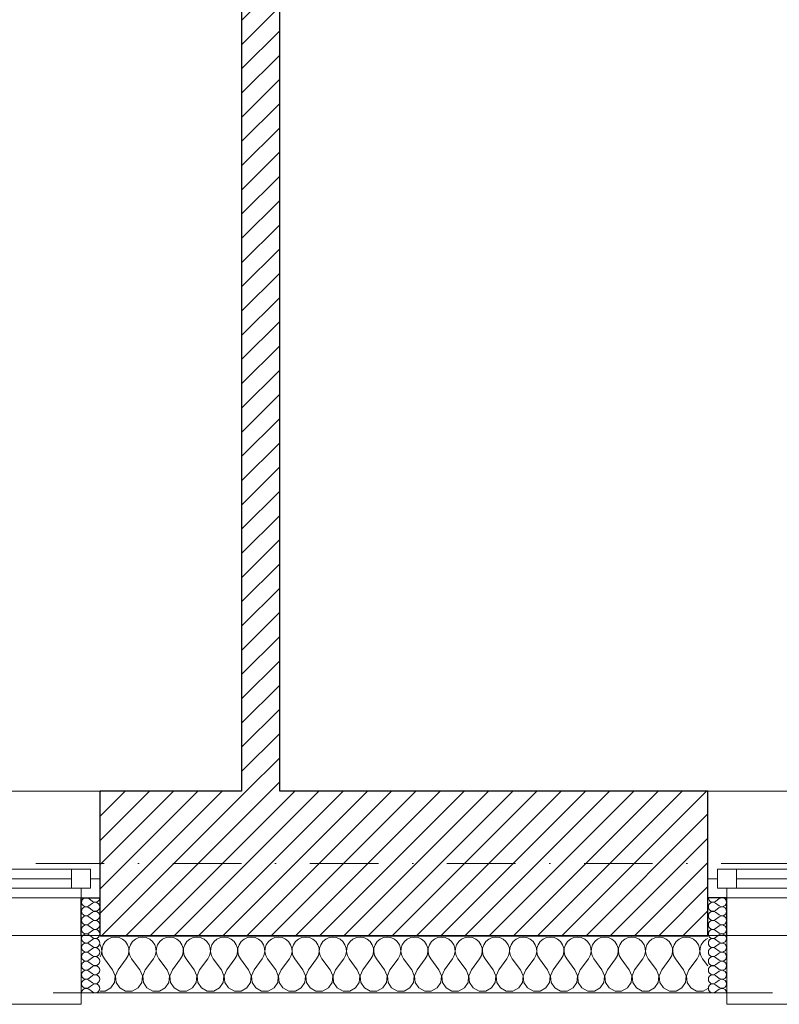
# Model space of a CAD drawing. Header units: millimetres. Extents: x 172139 to 266886, y 89525 to 138225.
# Tile 54 of 94: x 215677 to 217673, y 106825 to 109411. Entities that reach past the tile are written whole.
import ezdxf

# ---------------------------------------------------------------- set-up
doc = ezdxf.new("R2010")
doc.units = ezdxf.units.MM
doc.header["$MEASUREMENT"] = 0
doc.linetypes.add('Kropki i Kreski', pattern=[360, 180, -90, 0, -90])
doc.linetypes.add('Przerywana', pattern=[240, 120, -120])
for name, color, linetype in [('Konstrukcja - Siatki mod', 7, 'Continuous'), ('KR_INW', 7, 'Continuous'), ('NAPIS_SODON', 7, 'Continuous'), ('Okna ArchiCADa', 7, 'Continuous')]:
    doc.layers.add(name, color=color, linetype=linetype)
doc.layers.add('Konstrukcja - Siatki mod_Nr_pióra__48', color=7, linetype='Continuous', lineweight=15, true_color=0xa80f02)
doc.layers.add('KR_INW_Nr_pióra__102', color=7, linetype='Continuous', lineweight=5, true_color=0xcccccc)
for name, color, linetype, lineweight in [('KR_INW_Nr_pióra__101', 252, 'Continuous', 5), ('KR_INW_Nr_pióra__27', 7, 'Continuous', 25), ('KR_INW_Nr_pióra__47', 7, 'Continuous', 15), ('NAPIS_SODON_Nr_pióra__1', 7, 'Continuous', 13), ('Okna ArchiCADa_Nr_pióra__1', 7, 'Continuous', 13), ('Okna ArchiCADa_Nr_pióra__27', 7, 'Continuous', 25)]:
    doc.layers.add(name, color=color, linetype=linetype, lineweight=lineweight)
pattern_1 = [(45, (0, 0), (-31.819804, 31.819804), [])]

# ---------------------------------------------------------------- blocks, each defined once
blk = doc.blocks.new('Strop_1', base_point=(179225, 121523.3))
at = {"layer": 'NAPIS_SODON_Nr_pióra__1', "linetype": 'Continuous', "flags": 128}
blk.add_lwpolyline([(179225, 121523.3), (179225.9, 107003.8), (250898.3, 107008.3), (250897.4, 121527.8)], close=True, dxfattribs=at)
blk = doc.blocks.new('*X164')
at = {"layer": 'KR_INW_Nr_pióra__102', "linetype": 'Continuous'}
for p, q in [((215909.8, 106996.2), (215902.2, 106989.9)), ((215918.8, 107000.2), (215909.8, 106996.2)), ((215928.6, 107001.6), (215918.8, 107000.2)), ((215938.3, 107000.2), (215928.6, 107001.6)), ((215947.3, 106996.2), (215938.3, 107000.2)), ((215954.9, 106989.9), (215947.3, 106996.2)), ((215981.2, 106996.2), (215973.6, 106989.9)), ((215990.2, 107000.2), (215981.2, 106996.2)), ((216000, 107001.6), (215990.2, 107000.2)), ((216009.8, 107000.2), (216000, 107001.6)), ((216018.8, 106996.2), (216009.8, 107000.2)), ((216026.4, 106989.9), (216018.8, 106996.2)), ((216052.7, 106996.2), (216045.1, 106989.9)), ((216061.7, 107000.2), (216052.7, 106996.2)), ((216071.4, 107001.6), (216061.7, 107000.2)), ((216081.2, 107000.2), (216071.4, 107001.6)), ((216090.2, 106996.2), (216081.2, 107000.2)), ((216097.8, 106989.9), (216090.2, 106996.2)), ((216124.1, 106996.2), (216116.5, 106989.9)), ((216133.1, 107000.2), (216124.1, 106996.2)), ((216142.9, 107001.6), (216133.1, 107000.2)), ((216152.6, 107000.2), (216142.9, 107001.6)), ((216161.6, 106996.2), (216152.6, 107000.2)), ((216169.2, 106989.9), (216161.6, 106996.2)), ((216195.5, 106996.2), (216187.9, 106989.9)), ((216204.5, 107000.2), (216195.5, 106996.2)), ((216214.3, 107001.6), (216204.5, 107000.2)), ((216224, 107000.2), (216214.3, 107001.6)), ((216233.1, 106996.2), (216224, 107000.2)), ((216240.6, 106989.9), (216233.1, 106996.2)), ((216266.9, 106996.2), (216259.4, 106989.9)), ((216276, 107000.2), (216266.9, 106996.2)), ((216285.7, 107001.6), (216276, 107000.2)), ((216295.5, 107000.2), (216285.7, 107001.6)), ((216304.5, 106996.2), (216295.5, 107000.2)), ((216312.1, 106989.9), (216304.5, 106996.2)), ((216338.4, 106996.2), (216330.8, 106989.9)), ((216347.4, 107000.2), (216338.4, 106996.2)), ((216357.1, 107001.6), (216347.4, 107000.2)), ((216366.9, 107000.2), (216357.1, 107001.6)), ((216375.9, 106996.2), (216366.9, 107000.2)), ((216383.5, 106989.9), (216375.9, 106996.2)), ((216409.8, 106996.2), (216402.2, 106989.9)), ((216418.8, 107000.2), (216409.8, 106996.2)), ((216428.6, 107001.6), (216418.8, 107000.2)), ((216438.3, 107000.2), (216428.6, 107001.6)), ((216447.3, 106996.2), (216438.3, 107000.2)), ((216454.9, 106989.9), (216447.3, 106996.2)), ((216481.2, 106996.2), (216473.6, 106989.9)), ((216490.2, 107000.2), (216481.2, 106996.2)), ((216500, 107001.6), (216490.2, 107000.2)), ((216509.8, 107000.2), (216500, 107001.6)), ((216518.8, 106996.2), (216509.8, 107000.2)), ((216526.4, 106989.9), (216518.8, 106996.2)), ((216552.7, 106996.2), (216545.1, 106989.9)), ((216561.7, 107000.2), (216552.7, 106996.2)), ((216571.4, 107001.6), (216561.7, 107000.2)), ((216581.2, 107000.2), (216571.4, 107001.6)), ((216590.2, 106996.2), (216581.2, 107000.2)), ((216597.8, 106989.9), (216590.2, 106996.2)), ((216624.1, 106996.2), (216616.5, 106989.9)), ((216633.1, 107000.2), (216624.1, 106996.2)), ((216642.9, 107001.6), (216633.1, 107000.2)), ((216652.6, 107000.2), (216642.9, 107001.6)), ((216661.6, 106996.2), (216652.6, 107000.2)), ((216669.2, 106989.9), (216661.6, 106996.2)), ((216695.5, 106996.2), (216687.9, 106989.9)), ((216704.5, 107000.2), (216695.5, 106996.2)), ((216714.3, 107001.6), (216704.5, 107000.2)), ((216724, 107000.2), (216714.3, 107001.6)), ((216733.1, 106996.2), (216724, 107000.2)), ((216740.6, 106989.9), (216733.1, 106996.2)), ((216766.9, 106996.2), (216759.4, 106989.9)), ((216776, 107000.2), (216766.9, 106996.2)), ((216785.7, 107001.6), (216776, 107000.2)), ((216795.5, 107000.2), (216785.7, 107001.6)), ((216804.5, 106996.2), (216795.5, 107000.2)), ((216812.1, 106989.9), (216804.5, 106996.2)), ((216838.4, 106996.2), (216830.8, 106989.9)), ((216847.4, 107000.2), (216838.4, 106996.2)), ((216857.1, 107001.6), (216847.4, 107000.2)), ((216866.9, 107000.2), (216857.1, 107001.6)), ((216875.9, 106996.2), (216866.9, 107000.2)), ((216883.5, 106989.9), (216875.9, 106996.2)), ((216909.8, 106996.2), (216902.2, 106989.9)), ((216918.8, 107000.2), (216909.8, 106996.2)), ((216928.6, 107001.6), (216918.8, 107000.2)), ((216938.3, 107000.2), (216928.6, 107001.6)), ((216947.3, 106996.2), (216938.3, 107000.2)), ((216954.9, 106989.9), (216947.3, 106996.2)), ((216981.2, 106996.2), (216973.6, 106989.9)), ((216990.2, 107000.2), (216981.2, 106996.2)), ((217000, 107001.6), (216990.2, 107000.2)), ((217009.8, 107000.2), (217000, 107001.6)), ((217018.8, 106996.2), (217009.8, 107000.2)), ((217026.4, 106989.9), (217018.8, 106996.2)), ((217052.7, 106996.2), (217045.1, 106989.9)), ((217061.7, 107000.2), (217052.7, 106996.2)), ((217071.4, 107001.6), (217061.7, 107000.2)), ((217081.2, 107000.2), (217071.4, 107001.6)), ((217090.2, 106996.2), (217081.2, 107000.2)), ((217097.8, 106989.9), (217090.2, 106996.2)), ((217124.1, 106996.2), (217116.5, 106989.9)), ((217133.1, 107000.2), (217124.1, 106996.2)), ((217142.9, 107001.6), (217133.1, 107000.2)), ((217152.6, 107000.2), (217142.9, 107001.6)), ((217161.6, 106996.2), (217152.6, 107000.2)), ((217169.2, 106989.9), (217161.6, 106996.2)), ((217195.5, 106996.2), (217187.9, 106989.9)), ((217204.5, 107000.2), (217195.5, 106996.2)), ((217214.3, 107001.6), (217204.5, 107000.2)), ((217224, 107000.2), (217214.3, 107001.6)), ((217233.1, 106996.2), (217224, 107000.2)), ((217240.6, 106989.9), (217233.1, 106996.2)), ((217266.9, 106996.2), (217259.4, 106989.9)), ((217276, 107000.2), (217266.9, 106996.2)), ((217285.7, 107001.6), (217276, 107000.2)), ((217295.5, 107000.2), (217285.7, 107001.6)), ((217304.5, 106996.2), (217295.5, 107000.2)), ((217312.1, 106989.9), (217304.5, 106996.2)), ((217338.4, 106996.2), (217330.8, 106989.9)), ((217347.4, 107000.2), (217338.4, 106996.2)), ((217357.1, 107001.6), (217347.4, 107000.2)), ((217366.9, 107000.2), (217357.1, 107001.6)), ((217375.9, 106996.2), (217366.9, 107000.2)), ((217383.5, 106989.9), (217375.9, 106996.2)), ((217409.8, 106996.2), (217402.2, 106989.9)), ((217418.8, 107000.2), (217409.8, 106996.2)), ((217428.6, 107001.6), (217418.8, 107000.2)), ((217438.3, 107000.2), (217428.6, 107001.6)), ((217447.3, 106996.2), (217438.3, 107000.2)), ((217454.9, 106989.9), (217447.3, 106996.2)), ((217481.2, 106996.2), (217473.6, 106989.9)), ((217485.4, 106998.1), (217481.2, 106996.2)), ((215889.1, 106981.8), (215888.6, 106982.6)), ((215892.2, 106972.5), (215889.1, 106981.8)), ((215892.7, 106962.6), (215892.2, 106972.5)), ((215893.5, 106972.5), (215893, 106962.6)), ((215896.6, 106981.8), (215893.5, 106972.5)), ((215902.2, 106989.9), (215896.6, 106981.8)), ((215960.5, 106981.8), (215954.9, 106989.9)), ((215963.7, 106972.5), (215960.5, 106981.8)), ((215964.1, 106962.6), (215963.7, 106972.5)), ((215964.9, 106972.5), (215964.4, 106962.6)), ((215968.1, 106981.8), (215964.9, 106972.5)), ((215973.6, 106989.9), (215968.1, 106981.8)), ((216031.9, 106981.8), (216026.4, 106989.9)), ((216035.1, 106972.5), (216031.9, 106981.8)), ((216035.6, 106962.6), (216035.1, 106972.5)), ((216036.3, 106972.5), (216035.9, 106962.6)), ((216039.5, 106981.8), (216036.3, 106972.5)), ((216045.1, 106989.9), (216039.5, 106981.8)), ((216103.4, 106981.8), (216097.8, 106989.9)), ((216106.5, 106972.5), (216103.4, 106981.8)), ((216107, 106962.6), (216106.5, 106972.5)), ((216107.8, 106972.5), (216107.3, 106962.6)), ((216110.9, 106981.8), (216107.8, 106972.5)), ((216116.5, 106989.9), (216110.9, 106981.8)), ((216174.8, 106981.8), (216169.2, 106989.9)), ((216177.9, 106972.5), (216174.8, 106981.8)), ((216178.4, 106962.6), (216177.9, 106972.5)), ((216179.2, 106972.5), (216178.7, 106962.6)), ((216182.3, 106981.8), (216179.2, 106972.5)), ((216187.9, 106989.9), (216182.3, 106981.8)), ((216246.2, 106981.8), (216240.6, 106989.9)), ((216249.4, 106972.5), (216246.2, 106981.8)), ((216249.9, 106962.6), (216249.4, 106972.5)), ((216250.6, 106972.5), (216250.1, 106962.6)), ((216253.8, 106981.8), (216250.6, 106972.5)), ((216259.4, 106989.9), (216253.8, 106981.8)), ((216317.7, 106981.8), (216312.1, 106989.9)), ((216320.8, 106972.5), (216317.7, 106981.8)), ((216321.3, 106962.6), (216320.8, 106972.5)), ((216322.1, 106972.5), (216321.6, 106962.6)), ((216325.2, 106981.8), (216322.1, 106972.5)), ((216330.8, 106989.9), (216325.2, 106981.8)), ((216389.1, 106981.8), (216383.5, 106989.9)), ((216392.2, 106972.5), (216389.1, 106981.8)), ((216392.7, 106962.6), (216392.2, 106972.5)), ((216393.5, 106972.5), (216393, 106962.6)), ((216396.6, 106981.8), (216393.5, 106972.5)), ((216402.2, 106989.9), (216396.6, 106981.8)), ((216460.5, 106981.8), (216454.9, 106989.9)), ((216463.7, 106972.5), (216460.5, 106981.8)), ((216464.1, 106962.6), (216463.7, 106972.5)), ((216464.9, 106972.5), (216464.4, 106962.6)), ((216468.1, 106981.8), (216464.9, 106972.5)), ((216473.6, 106989.9), (216468.1, 106981.8)), ((216531.9, 106981.8), (216526.4, 106989.9)), ((216535.1, 106972.5), (216531.9, 106981.8)), ((216535.6, 106962.6), (216535.1, 106972.5)), ((216536.3, 106972.5), (216535.9, 106962.6)), ((216539.5, 106981.8), (216536.3, 106972.5)), ((216545.1, 106989.9), (216539.5, 106981.8)), ((216603.4, 106981.8), (216597.8, 106989.9)), ((216606.5, 106972.5), (216603.4, 106981.8)), ((216607, 106962.6), (216606.5, 106972.5)), ((216607.8, 106972.5), (216607.3, 106962.6)), ((216610.9, 106981.8), (216607.8, 106972.5)), ((216616.5, 106989.9), (216610.9, 106981.8)), ((216674.8, 106981.8), (216669.2, 106989.9)), ((216677.9, 106972.5), (216674.8, 106981.8)), ((216678.4, 106962.6), (216677.9, 106972.5)), ((216679.2, 106972.5), (216678.7, 106962.6)), ((216682.3, 106981.8), (216679.2, 106972.5)), ((216687.9, 106989.9), (216682.3, 106981.8)), ((216746.2, 106981.8), (216740.6, 106989.9)), ((216749.4, 106972.5), (216746.2, 106981.8)), ((216749.9, 106962.6), (216749.4, 106972.5)), ((216750.6, 106972.5), (216750.1, 106962.6)), ((216753.8, 106981.8), (216750.6, 106972.5)), ((216759.4, 106989.9), (216753.8, 106981.8)), ((216817.7, 106981.8), (216812.1, 106989.9)), ((216820.8, 106972.5), (216817.7, 106981.8)), ((216821.3, 106962.6), (216820.8, 106972.5)), ((216822.1, 106972.5), (216821.6, 106962.6)), ((216825.2, 106981.8), (216822.1, 106972.5)), ((216830.8, 106989.9), (216825.2, 106981.8)), ((216889.1, 106981.8), (216883.5, 106989.9)), ((216892.2, 106972.5), (216889.1, 106981.8)), ((216892.7, 106962.6), (216892.2, 106972.5)), ((216893.5, 106972.5), (216893, 106962.6)), ((216896.6, 106981.8), (216893.5, 106972.5)), ((216902.2, 106989.9), (216896.6, 106981.8)), ((216960.5, 106981.8), (216954.9, 106989.9)), ((216963.7, 106972.5), (216960.5, 106981.8)), ((216964.1, 106962.6), (216963.7, 106972.5)), ((216964.9, 106972.5), (216964.4, 106962.6)), ((216968.1, 106981.8), (216964.9, 106972.5)), ((216973.6, 106989.9), (216968.1, 106981.8)), ((217031.9, 106981.8), (217026.4, 106989.9)), ((217035.1, 106972.5), (217031.9, 106981.8)), ((217035.6, 106962.6), (217035.1, 106972.5)), ((217036.3, 106972.5), (217035.9, 106962.6)), ((217039.5, 106981.8), (217036.3, 106972.5)), ((217045.1, 106989.9), (217039.5, 106981.8)), ((217103.4, 106981.8), (217097.8, 106989.9)), ((217106.5, 106972.5), (217103.4, 106981.8)), ((217107, 106962.6), (217106.5, 106972.5)), ((217107.8, 106972.5), (217107.3, 106962.6)), ((217110.9, 106981.8), (217107.8, 106972.5)), ((217116.5, 106989.9), (217110.9, 106981.8)), ((217174.8, 106981.8), (217169.2, 106989.9)), ((217177.9, 106972.5), (217174.8, 106981.8)), ((217178.4, 106962.6), (217177.9, 106972.5)), ((217179.2, 106972.5), (217178.7, 106962.6)), ((217182.3, 106981.8), (217179.2, 106972.5)), ((217187.9, 106989.9), (217182.3, 106981.8)), ((217246.2, 106981.8), (217240.6, 106989.9)), ((217249.4, 106972.5), (217246.2, 106981.8)), ((217249.9, 106962.6), (217249.4, 106972.5)), ((217250.6, 106972.5), (217250.1, 106962.6)), ((217253.8, 106981.8), (217250.6, 106972.5)), ((217259.4, 106989.9), (217253.8, 106981.8)), ((217317.7, 106981.8), (217312.1, 106989.9)), ((217320.8, 106972.5), (217317.7, 106981.8)), ((217321.3, 106962.6), (217320.8, 106972.5)), ((217322.1, 106972.5), (217321.6, 106962.6)), ((217325.2, 106981.8), (217322.1, 106972.5)), ((217330.8, 106989.9), (217325.2, 106981.8)), ((217389.1, 106981.8), (217383.5, 106989.9)), ((217392.2, 106972.5), (217389.1, 106981.8)), ((217392.7, 106962.6), (217392.2, 106972.5)), ((217393.5, 106972.5), (217393, 106962.6)), ((217396.6, 106981.8), (217393.5, 106972.5)), ((217402.2, 106989.9), (217396.6, 106981.8)), ((217460.5, 106981.8), (217454.9, 106989.9)), ((217463.7, 106972.5), (217460.5, 106981.8)), ((217464.1, 106962.6), (217463.7, 106972.5)), ((217464.9, 106972.5), (217464.4, 106962.6)), ((217468.1, 106981.8), (217464.9, 106972.5)), ((217473.6, 106989.9), (217468.1, 106981.8)), ((215888.6, 106949.6), (215890.5, 106953.1)), ((215890.5, 106953.1), (215892.7, 106962.6)), ((215893, 106962.6), (215895.2, 106953.1)), ((215895.2, 106953.1), (215900, 106944.4)), ((215921.4, 106915.9), (215900, 106944.4)), ((215935.7, 106915.9), (215957.1, 106944.4)), ((215957.1, 106944.4), (215961.9, 106953.1)), ((215961.9, 106953.1), (215964.1, 106962.6)), ((215964.4, 106962.6), (215966.7, 106953.1)), ((215966.7, 106953.1), (215971.4, 106944.4)), ((215992.9, 106915.9), (215971.4, 106944.4)), ((216007.1, 106915.9), (216028.6, 106944.4)), ((216028.6, 106944.4), (216033.3, 106953.1)), ((216033.3, 106953.1), (216035.6, 106962.6)), ((216035.9, 106962.6), (216038.1, 106953.1)), ((216038.1, 106953.1), (216042.9, 106944.4)), ((216064.3, 106915.9), (216042.9, 106944.4)), ((216078.6, 106915.9), (216100, 106944.4)), ((216100, 106944.4), (216104.8, 106953.1)), ((216104.8, 106953.1), (216107, 106962.6)), ((216107.3, 106962.6), (216109.5, 106953.1)), ((216109.5, 106953.1), (216114.3, 106944.4)), ((216135.7, 106915.9), (216114.3, 106944.4)), ((216150, 106915.9), (216171.4, 106944.4)), ((216171.4, 106944.4), (216176.2, 106953.1)), ((216176.2, 106953.1), (216178.4, 106962.6)), ((216178.7, 106962.6), (216180.9, 106953.1)), ((216180.9, 106953.1), (216185.7, 106944.4)), ((216207.1, 106915.9), (216185.7, 106944.4)), ((216221.4, 106915.9), (216242.9, 106944.4)), ((216242.9, 106944.4), (216247.6, 106953.1)), ((216247.6, 106953.1), (216249.9, 106962.6)), ((216250.1, 106962.6), (216252.4, 106953.1)), ((216252.4, 106953.1), (216257.1, 106944.4)), ((216278.6, 106915.9), (216257.1, 106944.4)), ((216292.9, 106915.9), (216314.3, 106944.4)), ((216314.3, 106944.4), (216319.1, 106953.1)), ((216319.1, 106953.1), (216321.3, 106962.6)), ((216321.6, 106962.6), (216323.8, 106953.1)), ((216323.8, 106953.1), (216328.6, 106944.4)), ((216350, 106915.9), (216328.6, 106944.4)), ((216364.3, 106915.9), (216385.7, 106944.4)), ((216385.7, 106944.4), (216390.5, 106953.1)), ((216390.5, 106953.1), (216392.7, 106962.6)), ((216393, 106962.6), (216395.2, 106953.1)), ((216395.2, 106953.1), (216400, 106944.4)), ((216421.4, 106915.9), (216400, 106944.4)), ((216435.7, 106915.9), (216457.1, 106944.4)), ((216457.1, 106944.4), (216461.9, 106953.1)), ((216461.9, 106953.1), (216464.1, 106962.6)), ((216464.4, 106962.6), (216466.7, 106953.1)), ((216466.7, 106953.1), (216471.4, 106944.4)), ((216492.9, 106915.9), (216471.4, 106944.4)), ((216507.1, 106915.9), (216528.6, 106944.4)), ((216528.6, 106944.4), (216533.3, 106953.1)), ((216533.3, 106953.1), (216535.6, 106962.6)), ((216535.9, 106962.6), (216538.1, 106953.1)), ((216538.1, 106953.1), (216542.9, 106944.4)), ((216564.3, 106915.9), (216542.9, 106944.4)), ((216578.6, 106915.9), (216600, 106944.4)), ((216600, 106944.4), (216604.8, 106953.1)), ((216604.8, 106953.1), (216607, 106962.6)), ((216607.3, 106962.6), (216609.5, 106953.1)), ((216609.5, 106953.1), (216614.3, 106944.4)), ((216635.7, 106915.9), (216614.3, 106944.4)), ((216650, 106915.9), (216671.4, 106944.4)), ((216671.4, 106944.4), (216676.2, 106953.1)), ((216676.2, 106953.1), (216678.4, 106962.6)), ((216678.7, 106962.6), (216680.9, 106953.1)), ((216680.9, 106953.1), (216685.7, 106944.4)), ((216707.1, 106915.9), (216685.7, 106944.4)), ((216721.4, 106915.9), (216742.9, 106944.4)), ((216742.9, 106944.4), (216747.6, 106953.1)), ((216747.6, 106953.1), (216749.9, 106962.6)), ((216750.1, 106962.6), (216752.4, 106953.1)), ((216752.4, 106953.1), (216757.1, 106944.4)), ((216778.6, 106915.9), (216757.1, 106944.4)), ((216792.9, 106915.9), (216814.3, 106944.4)), ((216814.3, 106944.4), (216819.1, 106953.1)), ((216819.1, 106953.1), (216821.3, 106962.6)), ((216821.6, 106962.6), (216823.8, 106953.1)), ((216823.8, 106953.1), (216828.6, 106944.4)), ((216850, 106915.9), (216828.6, 106944.4)), ((216864.3, 106915.9), (216885.7, 106944.4)), ((216885.7, 106944.4), (216890.5, 106953.1)), ((216890.5, 106953.1), (216892.7, 106962.6)), ((216893, 106962.6), (216895.2, 106953.1)), ((216895.2, 106953.1), (216900, 106944.4)), ((216921.4, 106915.9), (216900, 106944.4)), ((216935.7, 106915.9), (216957.1, 106944.4)), ((216957.1, 106944.4), (216961.9, 106953.1)), ((216961.9, 106953.1), (216964.1, 106962.6)), ((216964.4, 106962.6), (216966.7, 106953.1)), ((216966.7, 106953.1), (216971.4, 106944.4)), ((216992.9, 106915.9), (216971.4, 106944.4)), ((217007.1, 106915.9), (217028.6, 106944.4)), ((217028.6, 106944.4), (217033.3, 106953.1)), ((217033.3, 106953.1), (217035.6, 106962.6)), ((217035.9, 106962.6), (217038.1, 106953.1)), ((217038.1, 106953.1), (217042.9, 106944.4)), ((217064.3, 106915.9), (217042.9, 106944.4)), ((217078.6, 106915.9), (217100, 106944.4)), ((217100, 106944.4), (217104.8, 106953.1)), ((217104.8, 106953.1), (217107, 106962.6)), ((217107.3, 106962.6), (217109.5, 106953.1)), ((217109.5, 106953.1), (217114.3, 106944.4)), ((217135.7, 106915.9), (217114.3, 106944.4)), ((217150, 106915.9), (217171.4, 106944.4)), ((217171.4, 106944.4), (217176.2, 106953.1)), ((217176.2, 106953.1), (217178.4, 106962.6)), ((217178.7, 106962.6), (217180.9, 106953.1)), ((217180.9, 106953.1), (217185.7, 106944.4)), ((217207.1, 106915.9), (217185.7, 106944.4)), ((217221.4, 106915.9), (217242.9, 106944.4)), ((217242.9, 106944.4), (217247.6, 106953.1)), ((217247.6, 106953.1), (217249.9, 106962.6)), ((217250.1, 106962.6), (217252.4, 106953.1)), ((217252.4, 106953.1), (217257.1, 106944.4)), ((217278.6, 106915.9), (217257.1, 106944.4)), ((217292.9, 106915.9), (217314.3, 106944.4)), ((217314.3, 106944.4), (217319.1, 106953.1)), ((217319.1, 106953.1), (217321.3, 106962.6)), ((217321.6, 106962.6), (217323.8, 106953.1)), ((217323.8, 106953.1), (217328.6, 106944.4)), ((217350, 106915.9), (217328.6, 106944.4)), ((217364.3, 106915.9), (217385.7, 106944.4)), ((217385.7, 106944.4), (217390.5, 106953.1)), ((217390.5, 106953.1), (217392.7, 106962.6)), ((217393, 106962.6), (217395.2, 106953.1)), ((217395.2, 106953.1), (217400, 106944.4)), ((217421.4, 106915.9), (217400, 106944.4)), ((217435.7, 106915.9), (217457.1, 106944.4)), ((217457.1, 106944.4), (217461.9, 106953.1)), ((217461.9, 106953.1), (217464.1, 106962.6)), ((217464.4, 106962.6), (217466.7, 106953.1)), ((217466.7, 106953.1), (217471.4, 106944.4)), ((217485.4, 106925.8), (217471.4, 106944.4)), ((215928.2, 106899.8), (215921.4, 106915.9)), ((215926.5, 106882.5), (215928.2, 106899.8)), ((215935.7, 106915.9), (215929, 106899.8)), ((215929, 106899.8), (215930.6, 106882.5)), ((215999.6, 106899.8), (215992.9, 106915.9)), ((215997.9, 106882.5), (215999.6, 106899.8)), ((216007.1, 106915.9), (216000.4, 106899.8)), ((216000.4, 106899.8), (216002.1, 106882.5)), ((216071, 106899.8), (216064.3, 106915.9)), ((216069.4, 106882.5), (216071, 106899.8)), ((216078.6, 106915.9), (216071.8, 106899.8)), ((216071.8, 106899.8), (216073.5, 106882.5)), ((216142.4, 106899.8), (216135.7, 106915.9)), ((216140.8, 106882.5), (216142.4, 106899.8)), ((216150, 106915.9), (216143.3, 106899.8)), ((216143.3, 106899.8), (216144.9, 106882.5)), ((216213.9, 106899.8), (216207.1, 106915.9)), ((216212.2, 106882.5), (216213.9, 106899.8)), ((216221.4, 106915.9), (216214.7, 106899.8)), ((216214.7, 106899.8), (216216.3, 106882.5)), ((216285.3, 106899.8), (216278.6, 106915.9)), ((216283.7, 106882.5), (216285.3, 106899.8)), ((216292.9, 106915.9), (216286.1, 106899.8)), ((216286.1, 106899.8), (216287.8, 106882.5)), ((216356.7, 106899.8), (216350, 106915.9)), ((216355.1, 106882.5), (216356.7, 106899.8)), ((216364.3, 106915.9), (216357.6, 106899.8)), ((216357.6, 106899.8), (216359.2, 106882.5)), ((216428.2, 106899.8), (216421.4, 106915.9)), ((216426.5, 106882.5), (216428.2, 106899.8)), ((216435.7, 106915.9), (216429, 106899.8)), ((216429, 106899.8), (216430.6, 106882.5)), ((216499.6, 106899.8), (216492.9, 106915.9)), ((216497.9, 106882.5), (216499.6, 106899.8)), ((216507.1, 106915.9), (216500.4, 106899.8)), ((216500.4, 106899.8), (216502.1, 106882.5)), ((216571, 106899.8), (216564.3, 106915.9)), ((216569.4, 106882.5), (216571, 106899.8)), ((216578.6, 106915.9), (216571.8, 106899.8)), ((216571.8, 106899.8), (216573.5, 106882.5)), ((216642.4, 106899.8), (216635.7, 106915.9)), ((216640.8, 106882.5), (216642.4, 106899.8)), ((216650, 106915.9), (216643.3, 106899.8)), ((216643.3, 106899.8), (216644.9, 106882.5)), ((216713.9, 106899.8), (216707.1, 106915.9)), ((216712.2, 106882.5), (216713.9, 106899.8)), ((216721.4, 106915.9), (216714.7, 106899.8)), ((216714.7, 106899.8), (216716.3, 106882.5)), ((216785.3, 106899.8), (216778.6, 106915.9)), ((216783.7, 106882.5), (216785.3, 106899.8)), ((216792.9, 106915.9), (216786.1, 106899.8)), ((216786.1, 106899.8), (216787.8, 106882.5)), ((216856.7, 106899.8), (216850, 106915.9)), ((216855.1, 106882.5), (216856.7, 106899.8)), ((216864.3, 106915.9), (216857.6, 106899.8)), ((216857.6, 106899.8), (216859.2, 106882.5)), ((216928.2, 106899.8), (216921.4, 106915.9)), ((216926.5, 106882.5), (216928.2, 106899.8)), ((216935.7, 106915.9), (216929, 106899.8)), ((216929, 106899.8), (216930.6, 106882.5)), ((216999.6, 106899.8), (216992.9, 106915.9)), ((216997.9, 106882.5), (216999.6, 106899.8)), ((217007.1, 106915.9), (217000.4, 106899.8)), ((217000.4, 106899.8), (217002.1, 106882.5)), ((217071, 106899.8), (217064.3, 106915.9)), ((217069.4, 106882.5), (217071, 106899.8)), ((217078.6, 106915.9), (217071.8, 106899.8)), ((217071.8, 106899.8), (217073.5, 106882.5)), ((217142.4, 106899.8), (217135.7, 106915.9)), ((217140.8, 106882.5), (217142.4, 106899.8)), ((217150, 106915.9), (217143.3, 106899.8)), ((217143.3, 106899.8), (217144.9, 106882.5)), ((217213.9, 106899.8), (217207.1, 106915.9)), ((217212.2, 106882.5), (217213.9, 106899.8)), ((217221.4, 106915.9), (217214.7, 106899.8)), ((217214.7, 106899.8), (217216.3, 106882.5)), ((217285.3, 106899.8), (217278.6, 106915.9)), ((217283.7, 106882.5), (217285.3, 106899.8)), ((217292.9, 106915.9), (217286.1, 106899.8)), ((217286.1, 106899.8), (217287.8, 106882.5)), ((217356.7, 106899.8), (217350, 106915.9)), ((217355.1, 106882.5), (217356.7, 106899.8)), ((217364.3, 106915.9), (217357.6, 106899.8)), ((217357.6, 106899.8), (217359.2, 106882.5)), ((217428.2, 106899.8), (217421.4, 106915.9)), ((217426.5, 106882.5), (217428.2, 106899.8)), ((217435.7, 106915.9), (217429, 106899.8)), ((217429, 106899.8), (217430.6, 106882.5)), ((215901.6, 106859.8), (215916.9, 106868)), ((215916.9, 106868), (215926.5, 106882.5)), ((215930.6, 106882.5), (215940.3, 106868)), ((215940.3, 106868), (215955.6, 106859.8)), ((215973, 106859.8), (215988.3, 106868)), ((215988.3, 106868), (215997.9, 106882.5)), ((216002.1, 106882.5), (216011.7, 106868)), ((216011.7, 106868), (216027, 106859.8)), ((216044.4, 106859.8), (216059.7, 106868)), ((216059.7, 106868), (216069.4, 106882.5)), ((216073.5, 106882.5), (216083.1, 106868)), ((216083.1, 106868), (216098.4, 106859.8)), ((216115.8, 106859.8), (216131.2, 106868)), ((216131.2, 106868), (216140.8, 106882.5)), ((216144.9, 106882.5), (216154.5, 106868)), ((216154.5, 106868), (216169.9, 106859.8)), ((216187.3, 106859.8), (216202.6, 106868)), ((216202.6, 106868), (216212.2, 106882.5)), ((216216.3, 106882.5), (216226, 106868)), ((216226, 106868), (216241.3, 106859.8)), ((216258.7, 106859.8), (216274, 106868)), ((216274, 106868), (216283.7, 106882.5)), ((216287.8, 106882.5), (216297.4, 106868)), ((216297.4, 106868), (216312.7, 106859.8)), ((216330.1, 106859.8), (216345.5, 106868)), ((216345.5, 106868), (216355.1, 106882.5)), ((216359.2, 106882.5), (216368.8, 106868)), ((216368.8, 106868), (216384.2, 106859.8)), ((216401.6, 106859.8), (216416.9, 106868)), ((216416.9, 106868), (216426.5, 106882.5)), ((216430.6, 106882.5), (216440.3, 106868)), ((216440.3, 106868), (216455.6, 106859.8)), ((216473, 106859.8), (216488.3, 106868)), ((216488.3, 106868), (216497.9, 106882.5)), ((216502.1, 106882.5), (216511.7, 106868)), ((216511.7, 106868), (216527, 106859.8)), ((216544.4, 106859.8), (216559.7, 106868)), ((216559.7, 106868), (216569.4, 106882.5)), ((216573.5, 106882.5), (216583.1, 106868)), ((216583.1, 106868), (216598.4, 106859.8)), ((216615.8, 106859.8), (216631.2, 106868)), ((216631.2, 106868), (216640.8, 106882.5)), ((216644.9, 106882.5), (216654.5, 106868)), ((216654.5, 106868), (216669.9, 106859.8)), ((216687.3, 106859.8), (216702.6, 106868)), ((216702.6, 106868), (216712.2, 106882.5)), ((216716.3, 106882.5), (216726, 106868)), ((216726, 106868), (216741.3, 106859.8)), ((216758.7, 106859.8), (216774, 106868)), ((216774, 106868), (216783.7, 106882.5)), ((216787.8, 106882.5), (216797.4, 106868)), ((216797.4, 106868), (216812.7, 106859.8)), ((216830.1, 106859.8), (216845.5, 106868)), ((216845.5, 106868), (216855.1, 106882.5)), ((216859.2, 106882.5), (216868.8, 106868)), ((216868.8, 106868), (216884.2, 106859.8)), ((216901.6, 106859.8), (216916.9, 106868)), ((216916.9, 106868), (216926.5, 106882.5)), ((216930.6, 106882.5), (216940.3, 106868)), ((216940.3, 106868), (216955.6, 106859.8)), ((216973, 106859.8), (216988.3, 106868)), ((216988.3, 106868), (216997.9, 106882.5)), ((217002.1, 106882.5), (217011.7, 106868)), ((217011.7, 106868), (217027, 106859.8)), ((217044.4, 106859.8), (217059.7, 106868)), ((217059.7, 106868), (217069.4, 106882.5)), ((217073.5, 106882.5), (217083.1, 106868)), ((217083.1, 106868), (217098.4, 106859.8)), ((217115.8, 106859.8), (217131.2, 106868)), ((217131.2, 106868), (217140.8, 106882.5)), ((217144.9, 106882.5), (217154.5, 106868)), ((217154.5, 106868), (217169.9, 106859.8)), ((217187.3, 106859.8), (217202.6, 106868)), ((217202.6, 106868), (217212.2, 106882.5)), ((217216.3, 106882.5), (217226, 106868)), ((217226, 106868), (217241.3, 106859.8)), ((217258.7, 106859.8), (217274, 106868)), ((217274, 106868), (217283.7, 106882.5)), ((217287.8, 106882.5), (217297.4, 106868)), ((217297.4, 106868), (217312.7, 106859.8)), ((217330.1, 106859.8), (217345.5, 106868)), ((217345.5, 106868), (217355.1, 106882.5)), ((217359.2, 106882.5), (217368.8, 106868)), ((217368.8, 106868), (217384.2, 106859.8)), ((217401.6, 106859.8), (217416.9, 106868)), ((217416.9, 106868), (217426.5, 106882.5)), ((217430.6, 106882.5), (217440.3, 106868)), ((217440.3, 106868), (217455.6, 106859.8)), ((217473, 106859.8), (217485.4, 106866.4)), ((215888.6, 106859.8), (215901.6, 106859.8)), ((215955.6, 106859.8), (215973, 106859.8)), ((216027, 106859.8), (216044.4, 106859.8)), ((216098.4, 106859.8), (216115.8, 106859.8)), ((216169.9, 106859.8), (216187.3, 106859.8)), ((216241.3, 106859.8), (216258.7, 106859.8)), ((216312.7, 106859.8), (216330.1, 106859.8)), ((216384.2, 106859.8), (216401.6, 106859.8)), ((216455.6, 106859.8), (216473, 106859.8)), ((216527, 106859.8), (216544.4, 106859.8)), ((216598.4, 106859.8), (216615.8, 106859.8)), ((216669.9, 106859.8), (216687.3, 106859.8)), ((216741.3, 106859.8), (216758.7, 106859.8)), ((216812.7, 106859.8), (216830.1, 106859.8)), ((216884.2, 106859.8), (216901.6, 106859.8)), ((216955.6, 106859.8), (216973, 106859.8)), ((217027, 106859.8), (217044.4, 106859.8)), ((217098.4, 106859.8), (217115.8, 106859.8)), ((217169.9, 106859.8), (217187.3, 106859.8)), ((217241.3, 106859.8), (217258.7, 106859.8)), ((217312.7, 106859.8), (217330.1, 106859.8)), ((217384.2, 106859.8), (217401.6, 106859.8)), ((217455.6, 106859.8), (217473, 106859.8))]:
    blk.add_line(p, q, dxfattribs=at)
blk = doc.blocks.new('*X204')
at = {"layer": 'KR_INW_Nr_pióra__102', "linetype": 'Continuous'}
for p, q in [((215868.4, 107095.6), (215858.8, 107102.8)), ((215868.4, 107090.9), (215858.8, 107083.7)), ((215868.4, 107071.8), (215858.8, 107079)), ((215868.4, 107067), (215858.8, 107059.9)), ((215868.4, 107048), (215858.8, 107055.1)), ((215868.4, 107043.2), (215858.8, 107036.1)), ((215868.4, 107024.2), (215858.8, 107031.3)), ((215868.4, 107019.4), (215858.8, 107012.3)), ((215868.4, 107000.4), (215858.8, 107007.5)), ((215868.4, 106995.6), (215858.8, 106988.5)), ((215868.4, 106976.6), (215858.8, 106983.7)), ((215868.4, 106971.8), (215858.8, 106964.7)), ((215868.4, 106952.8), (215858.8, 106959.9)), ((215868.4, 106948), (215858.8, 106940.9)), ((215868.4, 106929), (215858.8, 106936.1)), ((215868.4, 106924.2), (215858.8, 106917)), ((215868.4, 106905.1), (215858.8, 106912.3)), ((215868.4, 106900.4), (215858.8, 106893.2)), ((215868.4, 106881.3), (215858.8, 106888.5)), ((215868.4, 106876.6), (215858.8, 106869.4)), ((215868.4, 106857.5), (215858.8, 106864.7))]:
    blk.add_line(p, q, dxfattribs=at)
for centre, start, end in [((215851.7, 107093.2), 53.1301, 180), ((215875.5, 107105.1), 233.1301, 0), ((215851.7, 107093.2), 180, 306.8699), ((215851.7, 107069.4), 53.1301, 180), ((215875.5, 107081.3), 233.1301, 126.8699), ((215851.7, 107069.4), 180, 306.8699), ((215851.7, 107045.6), 53.1301, 180), ((215875.5, 107057.5), 233.1301, 126.8699), ((215851.7, 107045.6), 180, 306.8699), ((215851.7, 107021.8), 53.1301, 180), ((215851.7, 107021.8), 180, 306.8699), ((215875.5, 107033.7), 233.1301, 126.8699), ((215875.5, 107009.9), 233.1301, 126.8699), ((215851.7, 106998), 53.1301, 180), ((215851.7, 106998), 180, 306.8699), ((215875.5, 106986.1), 233.1301, 126.8699), ((215851.7, 106974.2), 53.1301, 180), ((215851.7, 106974.2), 180, 306.8699), ((215875.5, 106962.3), 233.1301, 126.8699), ((215851.7, 106950.4), 53.1301, 180), ((215851.7, 106950.4), 180, 306.8699), ((215875.5, 106938.5), 233.1301, 126.8699), ((215851.7, 106926.6), 53.1301, 180), ((215851.7, 106926.6), 180, 306.8699), ((215875.5, 106914.7), 233.1301, 126.8699), ((215851.7, 106902.8), 53.1301, 180), ((215851.7, 106902.8), 180, 306.8699), ((215875.5, 106890.9), 233.1301, 126.8699), ((215851.7, 106879), 53.1301, 180), ((215851.7, 106879), 180, 306.8699), ((215851.7, 106855.1), 53.1301, 180), ((215875.5, 106867), 233.1301, 126.8699)]:
    blk.add_arc(centre, 11.9, start, end, dxfattribs=at)
blk = doc.blocks.new('*X205')
at = {"layer": 'KR_INW_Nr_pióra__102', "linetype": 'Continuous'}
for p, q in [((217505.6, 107095.6), (217515.1, 107102.8)), ((217505.6, 107090.9), (217515.1, 107083.7)), ((217505.6, 107071.8), (217515.1, 107079)), ((217505.6, 107067), (217515.1, 107059.9)), ((217505.6, 107048), (217515.1, 107055.1)), ((217505.6, 107043.2), (217515.1, 107036.1)), ((217505.6, 107024.2), (217515.1, 107031.3)), ((217505.6, 107019.4), (217515.1, 107012.3)), ((217505.6, 107000.4), (217515.1, 107007.5)), ((217505.6, 106995.6), (217515.1, 106988.5)), ((217505.6, 106976.6), (217515.1, 106983.7)), ((217505.6, 106971.8), (217515.1, 106964.7)), ((217505.6, 106952.8), (217515.1, 106959.9)), ((217505.6, 106948), (217515.1, 106940.9)), ((217505.6, 106929), (217515.1, 106936.1)), ((217505.6, 106924.2), (217515.1, 106917)), ((217505.6, 106905.1), (217515.1, 106912.3)), ((217505.6, 106900.4), (217515.1, 106893.2)), ((217505.6, 106881.3), (217515.1, 106888.5)), ((217505.6, 106876.6), (217515.1, 106869.4)), ((217505.6, 106857.5), (217515.1, 106864.7))]:
    blk.add_line(p, q, dxfattribs=at)
for centre, start, end in [((217498.5, 107105.1), 180, 306.8699), ((217522.3, 107093.2), 0, 126.8699), ((217498.5, 107081.3), 53.1301, 306.8699), ((217522.3, 107093.2), 233.1301, 0), ((217522.3, 107069.4), 0, 126.8699), ((217498.5, 107057.5), 53.1301, 306.8699), ((217522.3, 107069.4), 233.1301, 0), ((217522.3, 107045.6), 0, 126.8699), ((217498.5, 107033.7), 53.1301, 306.8699), ((217498.5, 107009.9), 53.1301, 306.8699), ((217522.3, 107045.6), 233.1301, 0), ((217522.3, 107021.8), 0, 126.8699), ((217522.3, 107021.8), 233.1301, 0), ((217498.5, 106986.1), 53.1301, 306.8699), ((217522.3, 106998), 0, 126.8699), ((217522.3, 106998), 233.1301, 0), ((217498.5, 106962.3), 53.1301, 306.8699), ((217522.3, 106974.2), 0, 126.8699), ((217522.3, 106974.2), 233.1301, 0), ((217498.5, 106938.5), 53.1301, 306.8699), ((217522.3, 106950.4), 0, 126.8699), ((217522.3, 106950.4), 233.1301, 0), ((217498.5, 106914.7), 53.1301, 306.8699), ((217522.3, 106926.6), 0, 126.8699), ((217522.3, 106926.6), 233.1301, 0), ((217498.5, 106890.9), 53.1301, 306.8699), ((217522.3, 106902.8), 0, 126.8699), ((217522.3, 106902.8), 233.1301, 0), ((217498.5, 106867), 53.1301, 306.8699), ((217522.3, 106879), 0, 126.8699), ((217522.3, 106879), 233.1301, 0), ((217522.3, 106855.1), 0, 126.8699)]:
    blk.add_arc(centre, 11.9, start, end, dxfattribs=at)
blk = doc.blocks.new('Okno dwuskrzydłowe 19_5')
at = {"layer": 'Okna ArchiCADa_Nr_pióra__1', "linetype": 'Continuous'}
for p, q in [((-566.8, 230), (566.8, 230)), ((-566.8, 0), (-541.8, 0)), ((-541.8, 25), (-491.8, 25)), ((-541.8, -25), (-541.8, 25)), ((-541.8, 0), (-541.8, -25)), ((-491.8, 25), (-50, 25)), ((-491.8, 25), (-491.8, -25)), ((-491.8, 25), (-50, 25)), ((-491.8, 0), (-50, 0)), ((-50, -25), (-50, 25)), ((-50, 25), (0, 25)), ((0, 25), (0, -25)), ((0, 25), (50, 25)), ((0, -25), (0, 25)), ((50, 25), (491.8, 25)), ((50, 25), (50, -25)), ((50, 25), (491.8, 25)), ((50, 0), (491.8, 0)), ((491.8, -25), (491.8, 25)), ((491.8, 25), (541.8, 25)), ((541.8, 25), (541.8, -25)), ((541.8, -25), (541.8, 0)), ((541.8, 0), (566.8, 0)), ((-541.8, -25), (-516.8, -25)), ((-491.8, -25), (-541.8, -25)), ((-516.8, -25), (-516.8, -50)), ((-50, -25), (-491.8, -25)), ((0, -25), (-50, -25)), ((50, -25), (0, -25)), ((491.8, -25), (50, -25)), ((541.8, -25), (491.8, -25)), ((516.8, -50), (516.8, -25)), ((516.8, -25), (541.8, -25)), ((-516.8, -50), (-566.8, -50)), ((0, -50), (-516.8, -50)), ((516.8, -50), (0, -50)), ((566.8, -50), (516.8, -50)), ((-516.8, -300), (-516.8, -330)), ((516.8, -330), (516.8, -300)), ((-516.8, -330), (516.8, -330))]:
    blk.add_line(p, q, dxfattribs=at)
at = {"layer": 'Okna ArchiCADa_Nr_pióra__1', "linetype": 'Przerywana'}
blk.add_line((-516.8, -300), (516.8, -300), dxfattribs=at)
at = {"layer": 'Okna ArchiCADa_Nr_pióra__27', "linetype": 'Continuous'}
for p, q in [((-566.8, -50), (-566.8, 0)), ((566.8, -50), (566.8, 0)), ((-516.8, -50), (-566.8, -50)), ((516.8, -50), (566.8, -50))]:
    blk.add_line(p, q, dxfattribs=at)
blk = doc.blocks.new('Ściana_3', base_point=(179075.1, 106855.1))
at = {"layer": 'KR_INW_Nr_pióra__101', "linetype": 'Continuous'}
h = blk.add_hatch(dxfattribs=at)
h.set_pattern_fill('Cegła_licówka', color=256, style=0, pattern_type=2)
h.set_pattern_definition(pattern_1)
h.paths.add_polyline_path([(215888.6, 107155.1), (215888.6, 107105.1), (215888.6, 107005.1), (217485.4, 107005.1), (217485.4, 107105.1), (217485.4, 107155.1), (217485.4, 107385.1), (215888.6, 107385.1)])
at = {"layer": 'KR_INW_Nr_pióra__27', "linetype": 'Continuous'}
for p, q in [((215888.6, 107155.1), (215888.6, 107385.1)), ((217485.4, 107155.1), (217485.4, 107385.1)), ((215888.6, 107105.1), (215888.6, 107155.1)), ((217485.4, 107105.1), (217485.4, 107155.1)), ((215838.6, 107005.1), (215838.6, 107105.1)), ((215838.6, 107105.1), (215888.6, 107105.1)), ((215888.6, 107005.1), (215888.6, 107105.1)), ((217485.4, 107005.1), (217485.4, 107105.1)), ((217535.4, 107105.1), (217485.4, 107105.1)), ((217535.4, 107005.1), (217535.4, 107105.1)), ((215888.6, 107005.1), (217485.4, 107005.1))]:
    blk.add_line(p, q, dxfattribs=at)
at = {"layer": 'KR_INW_Nr_pióra__27', "linetype": 'Continuous', "flags": 128}
for points in [[(216260.3, 107385.1), (215888.6, 107385.1)], [(217485.4, 107385.1), (216360.3, 107385.1)]]:
    blk.add_lwpolyline(points, dxfattribs=at)
at = {"layer": 'KR_INW_Nr_pióra__47', "linetype": 'Continuous'}
for p, q in [((215888.6, 107105.1), (215838.6, 107105.1)), ((215838.6, 107105.1), (215838.6, 106855.1)), ((217485.4, 107105.1), (217535.4, 107105.1)), ((217535.4, 107105.1), (217535.4, 106855.1)), ((215838.6, 106855.1), (215838.6, 107005.1)), ((217535.4, 106855.1), (217535.4, 107005.1)), ((215888.6, 106855.1), (215838.6, 106855.1)), ((217485.4, 106855.1), (217535.4, 106855.1))]:
    blk.add_line(p, q, dxfattribs=at)
at = {"layer": 'KR_INW_Nr_pióra__47', "linetype": 'Continuous', "flags": 128}
blk.add_lwpolyline([(215888.6, 106855.1), (217485.4, 106855.1)], dxfattribs=at)
at = {"layer": 'KR_INW'}
for name in ['*X204', '*X205', '*X164']:
    blk.add_blockref(name, (0, 0), dxfattribs=at)
at = {"layer": 'Okna ArchiCADa', "color": 21, "linetype": 'Continuous', "lineweight": 13, "true_color": 0xff9955, "zscale": 1000}
for p in [(215321.8, 107155.1), (218052.1, 107155.1)]:
    blk.add_blockref('Okno dwuskrzydłowe 19_5', p, dxfattribs=at)
blk = doc.blocks.new('Ściana_65', base_point=(216360.3, 106855.1))
at = {"layer": 'KR_INW_Nr_pióra__101', "linetype": 'Continuous'}
h = blk.add_hatch(dxfattribs=at)
h.set_pattern_fill('Cegła_licówka', color=256, style=0, pattern_type=2)
h.set_pattern_definition(pattern_1)
h.paths.add_polyline_path([(216360.3, 107385.1), (216360.3, 111053), (216260.3, 111053.1), (216260.3, 107385.1)])
at = {"layer": 'KR_INW_Nr_pióra__27', "linetype": 'Continuous', "flags": 128}
for points in [[(216260.3, 111053.1), (216260.3, 107385.1)], [(216360.3, 107385.1), (216360.3, 111053)]]:
    blk.add_lwpolyline(points, dxfattribs=at)
blk = doc.blocks.new('Standardowy znacznik siatki_10')
at = {"layer": 'Konstrukcja - Siatki mod_Nr_pióra__48', "linetype": 'Kropki i Kreski'}
blk.add_line((1000, 0), (72912, 0), dxfattribs=at)

msp = doc.modelspace()

# ---------------------------------------------------------------- block references
at = {"layer": 'Konstrukcja - Siatki mod', "color": 8, "linetype": 'Continuous', "lineweight": 13, "zscale": 1000}
msp.add_blockref('Standardowy znacznik siatki_10', (177989.3, 107195.1), dxfattribs=at)
at = {"layer": 'KR_INW'}
for name, p in [('Ściana_65', (216360.3, 106855.1)), ('Ściana_3', (179075.1, 106855.1))]:
    msp.add_blockref(name, p, dxfattribs=at)
at = {"layer": 'NAPIS_SODON', "linetype": 'Continuous'}
msp.add_blockref('Strop_1', (179225, 121523.3), dxfattribs=at)

doc.saveas('drawing.dxf')
